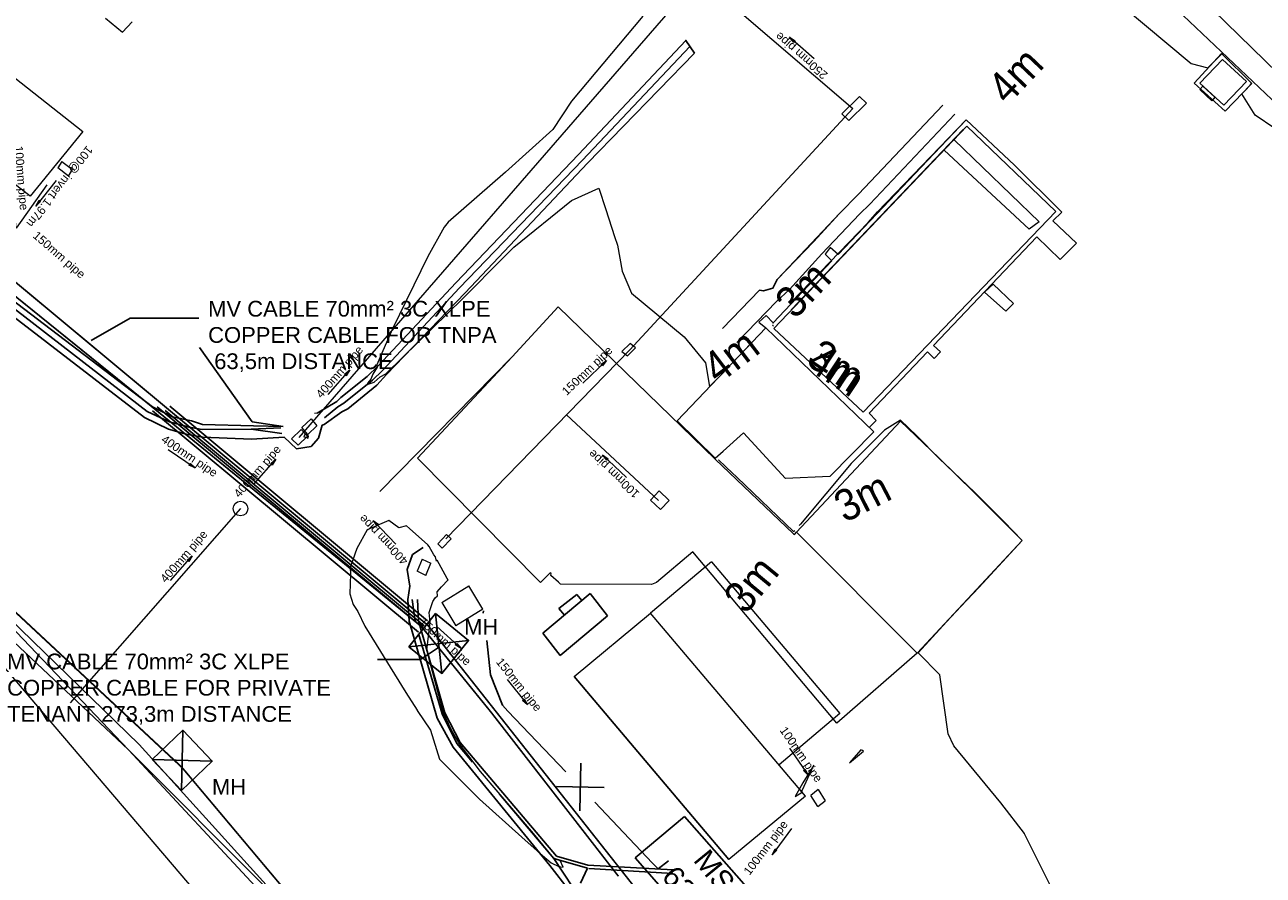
# Model space of a CAD drawing. Header units: millimetres. Extents: x -79464 to -76785, y -3788210 to -3782955.
# Tile 114 of 131: x -78830 to -78771, y -3783881 to -3783840. Entities that reach past the tile are written whole.
import ezdxf
from ezdxf.enums import TextEntityAlignment as Align
from ezdxf.lldxf.tags import DXFTag

# ---------------------------------------------------------------- set-up
doc = ezdxf.new("R2010")
doc.units = ezdxf.units.MM
doc.header["$LTSCALE"] = 8
doc.header["$MEASUREMENT"] = 0
for name, pattern in [('DASHED', [0.75, 0.5, -0.25]), ('FPHANT', [10, 5, -1, 1, -1, 1, -1]), ('HIDDEN', [0.375, 0.25, -0.125]), ('PHANTOM2', [1.25, 0.625, -0.125, 0.125, -0.125, 0.125, -0.125])]:
    doc.linetypes.add(name, pattern=pattern)
for name, color, linetype in [('BUILDING', 7, 'Continuous'), ('BUILDINGS', 7, 'Continuous'), ('CONCRETE CHANNEL', 7, 'Continuous'), ('CONCRETE PLATFORM', 7, 'Continuous'), ('EDGE OF CONCRETE', 7, 'Continuous'), ('EDGE OF PAVING', 7, 'Continuous'), ('ELECTRICAL', 7, 'Continuous'), ('FENCE', 7, 'Continuous'), ('GCONTOUR1', 7, 'Continuous'), ('LEGEND', 7, 'Continuous'), ('MCONTOUR1', 7, 'Continuous'), ('PIER', 7, 'Continuous'), ('PRL - (Reticulation Layout)', 170, 'Continuous'), ('PRL - [Text]', 110, 'Continuous'), ('PRL - Existing', 170, 'Continuous'), ('SEWER MANHOLE', 7, 'Continuous'), ('SG GIS CADASTRAL', 7, 'Continuous'), ('STORMWATER MANHOLE', 7, 'Continuous'), ('WALL', 7, 'Continuous'), ('WALLS', 7, 'Continuous')]:
    doc.layers.add(name, color=color, linetype=linetype)
doc.styles.add('AGI32-Arial', font='arial.ttf')
doc.styles.add('ARIAL', font='arial.ttf')
doc.styles.add('Arial Narrow', font='arial.ttf', dxfattribs={"height": 1})
doc.styles.add('Style-Arial', font='arial.ttf')
tags = doc.linetypes.add('DASHED0', pattern=[1, 0.5, -0.5]).pattern_tags.tags
tags[6:7] = [DXFTag(74, 4), DXFTag(75, 0), DXFTag(340, '0'), DXFTag(46, 0.0), DXFTag(50, 0.0), DXFTag(44, 0.0), DXFTag(45, 0.0)]
tags[4:5] = [DXFTag(74, 4), DXFTag(75, 0), DXFTag(340, '0'), DXFTag(46, 0.0), DXFTag(50, 0.0), DXFTag(44, 0.0), DXFTag(45, 0.0)]

# ---------------------------------------------------------------- blocks, each defined once
blk = doc.blocks.new('MH')
at = {"layer": 'PRL - (Reticulation Layout)'}
for p, q in [((-1012.5, 1012.5), (1012.5, -1012.5)), ((1012.5, 1012.5), (-1012.5, -1012.5))]:
    blk.add_line(p, q, dxfattribs=at)
blk.add_lwpolyline([(-1012.5, -1012.5), (1012.5, -1012.5), (1012.5, 1012.5), (-1012.5, 1012.5)], close=True, dxfattribs=at)
blk = doc.blocks.new('11 kV MV CABLING')
at = {"layer": 'ELECTRICAL', "color": 1, "lineweight": 15}
for p, q in [((-76752.179, -3783834.002, 3.233), (-76752.37, -3783834.311, 3.257)), ((-76751.861, -3783834.702, 3.233), (-76752.37, -3783834.311, 3.257)), ((-76752.179, -3783834.002, 3.257), (-76751.67, -3783834.393, 3.233)), ((-76751.861, -3783834.702, 3.257), (-76751.67, -3783834.393, 3.233))]:
    blk.add_line(p, q, dxfattribs=at)
at = {"layer": 'ELECTRICAL', "color": 1, "lineweight": 25}
for p, q in [((-76729.264, -3783856.482, 3.192), (-76727.017, -3783854.591, 3.217)), ((-76727.65, -3783854.632, 3.192), (-76728.509, -3783855.297, 3.217)), ((-76727.65, -3783854.632, 3.133), (-76727.408, -3783854.92, 3.133)), ((-76726.191, -3783855.647, 3.192), (-76727.017, -3783854.591, 3.217)), ((-76728.509, -3783855.297, 3.133), (-76728.238, -3783855.619, 3.133)), ((-76726.191, -3783855.647, 3.217), (-76728.438, -3783857.538, 3.192)), ((-76729.264, -3783856.482, 3.217), (-76728.438, -3783857.538, 3.192))]:
    blk.add_line(p, q, dxfattribs=at)
at = {"layer": 'ELECTRICAL', "color": 1, "linetype": 'Continuous'}
for p, q in [((-76722.519, -3783865.205), (-76724.867, -3783867.179)), ((-76717.503, -3783870.9), (-76722.519, -3783865.205)), ((-76724.867, -3783867.179), (-76719.887, -3783872.846))]:
    blk.add_line(p, q, dxfattribs=at)
at = {"layer": 'PRL - (Reticulation Layout)'}
for p, q in [((-76735.195, -3783856.436), (-76747.864, -3783845.889)), ((-76735.119, -3783856.119), (-76747.639, -3783845.695)), ((-76734.928, -3783856.134), (-76747.262, -3783845.865)), ((-76734.764, -3783855.89), (-76747.045, -3783845.665))]:
    blk.add_line(p, q, dxfattribs=at)
at = {"layer": 'PRL - (Reticulation Layout)', "linetype": 'HIDDEN', "const_width": 0.08}
blk.add_lwpolyline([(-76725.67, -3783868.059), (-76731.757, -3783860.217), (-76735.046, -3783856.168), (-76748.67, -3783845.055), (-76765.932, -3783831.104), (-76773.257, -3783840.565), (-76774.607, -3783840.059)], dxfattribs=at)
at = {"layer": 'PRL - (Reticulation Layout)', "linetype": 'PHANTOM2', "const_width": 0.08}
blk.add_lwpolyline([(-76721.695, -3783868.647), (-76723.716, -3783870.076), (-76734.738, -3783856.112), (-76756.067, -3783838.356), (-76760.057, -3783835.167), (-76759.756, -3783834.786)], dxfattribs=at)
at = {"layer": 'PRL - [Text]', "color": 3}
for p, q in [((-76748.923, -3783841.476), (-76750.782, -3783842.536)), ((-76748.923, -3783841.476), (-76745.651, -3783841.476)), ((-76735.097, -3783857.729), (-76734.245, -3783857.153)), ((-76737.142, -3783857.729), (-76735.097, -3783857.729))]:
    blk.add_line(p, q, dxfattribs=at)
at = {"xscale": 0.001, "yscale": 0.001, "zscale": 0.001}
for p, rotation in [((-76734.23, -3783856.971), 321.0320371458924), ((-76746.449, -3783862.535), 313.677518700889)]:
    blk.add_blockref('MH', p, dxfattribs=dict(at, rotation=rotation))
at = {"layer": 'PRL - [Text]', "color": 2, "char_height": 0.75, "attachment_point": 1, "style": 'AGI32-Arial'}
for s, width, insert in [('MV CABLE 70mm² 3C XLPE COPPER CABLE FOR TNPA  63,5m DISTANCE ', 13.75452, (-76745.214, -3783840.644)), ('MH ', 1.97424, (-76733.023, -3783855.803)), ('MV CABLE 70mm² 3C XLPE COPPER CABLE FOR PRIVATE TENANT 273,3m DISTANCE', 18.08624, (-76754.787, -3783857.45)), ('MH ', 1.97424, (-76745.032, -3783863.426))]:
    blk.add_mtext_dynamic_manual_height_columns(s, width=width, gutter_width=1.5, heights=[0], dxfattribs=dict(at, insert=insert))
at = {"layer": 'PRL - [Text]', "color": 2, "insert": (-76721.61, -3783866.379), "char_height": 1, "attachment_point": 1, "rotation": 309.20003, "style": 'AGI32-Arial'}
blk.add_mtext_dynamic_manual_height_columns('\\pxqc;MSS 4 \\P630kVA  ', width=4.95791, gutter_width=0.005, heights=[0], dxfattribs=at)

msp = doc.modelspace()

# ---------------------------------------------------------------- linework, layer by layer
at = {"layer": 'BUILDING', "color": 6, "lineweight": 15}
for p, q in [((-78839.531, -3783835.334, 3.114), (-78826.775, -3783845.389, 3.16)), ((-78829.294, -3783848.472, 3.104), (-78842.034, -3783838.529, 3.222)), ((-78826.775, -3783845.389, 3.16), (-78829.294, -3783848.472, 3.104)), ((-78794.242, -3783854.738, 2.814), (-78798.474, -3783859.169, 3.182)), ((-78789.111, -3783859.696, 3.027), (-78794.242, -3783854.738, 2.814)), ((-78798.474, -3783859.169, 3.182), (-78796.659, -3783860.955, 3.217)), ((-78795.309, -3783859.748, 3.217), (-78796.273, -3783860.61, 2.966)), ((-78795.309, -3783859.748, 2.964), (-78793.309, -3783861.913, 2.914)), ((-78791.2, -3783861.817, 2.936), (-78789.111, -3783859.696, 3.027)), ((-78796.659, -3783860.955, 3.217), (-78796.273, -3783860.61, 2.966)), ((-78791.2, -3783861.817, 2.936), (-78793.309, -3783861.913, 2.914)), ((-78796.836, -3783865.883, 3.274), (-78799.737, -3783868.339, 2.992)), ((-78796.836, -3783865.883, 3.274), (-78790.716, -3783873.109, 3.274)), ((-78803.386, -3783871.359, 2.756), (-78799.739, -3783868.336, 2.74)), ((-78792.358, -3783877.051, 2.756), (-78799.739, -3783868.336, 2.74)), ((-78803.386, -3783871.359, 2.74), (-78796.005, -3783880.074, 2.756)), ((-78790.716, -3783873.109, 3.274), (-78793.616, -3783875.565, 2.992)), ((-78792.358, -3783877.051, 2.74), (-78796.005, -3783880.074, 2.756))]:
    msp.add_line(p, q, dxfattribs=at)
at = {"layer": 'BUILDINGS', "color": 6, "lineweight": 15}
msp.add_line((-78796.005, -3783880.074, 3.089), (-78803.386, -3783871.359, 3.078), dxfattribs=at)
at = {"layer": 'CONCRETE CHANNEL', "color": 4, "linetype": 'DASHED0', "lineweight": 15}
for p, q in [((-78803.168, -3783846.486, 2.875), (-78798.065, -3783841.043, 2.726)), ((-78797.866, -3783841.332, 2.775), (-78802.988, -3783846.752, 2.838)), ((-78802.739, -3783846.895, 2.877), (-78797.645, -3783841.652, 2.775)), ((-78789.831, -3783848.379, 2.747), (-78785.823, -3783844.138, 2.712)), ((-78789.287, -3783848.846, 2.677), (-78785.241, -3783844.565, 2.666)), ((-78788.933, -3783849.208, 2.731), (-78784.701, -3783844.825, 2.655)), ((-78809.014, -3783852.603, 2.943), (-78803.168, -3783846.486, 2.875)), ((-78802.988, -3783846.752, 2.838), (-78808.84, -3783852.838, 2.892)), ((-78808.573, -3783853.079, 2.955), (-78802.739, -3783846.895, 2.877)), ((-78790.747, -3783849.296, 2.759), (-78789.831, -3783848.379, 2.747)), ((-78789.779, -3783849.318, 2.7), (-78789.287, -3783848.846, 2.677)), ((-78791.966, -3783850.624, 2.764), (-78790.747, -3783849.296, 2.759)), ((-78791.584, -3783851.221, 2.727), (-78789.779, -3783849.318, 2.7)), ((-78789.367, -3783849.717, 2.734), (-78788.933, -3783849.208, 2.731)), ((-78793.712, -3783852.435, 2.79), (-78791.966, -3783850.624, 2.764)), ((-78793.123, -3783852.909, 2.75), (-78791.584, -3783851.221, 2.727)), ((-78812.707, -3783856.556, 2.996), (-78809.014, -3783852.603, 2.943)), ((-78793.91, -3783852.848, 2.78), (-78793.712, -3783852.435, 2.79)), ((-78808.84, -3783852.838, 2.892), (-78812.51, -3783856.774, 2.941)), ((-78812.325, -3783856.96, 3.012), (-78808.573, -3783853.079, 2.955)), ((-78796.313, -3783854.764, 2.892), (-78794.557, -3783852.952, 2.817)), ((-78794.557, -3783852.952, 2.817), (-78794.357, -3783852.975, 2.796)), ((-78794.357, -3783852.975, 2.796), (-78793.91, -3783852.848, 2.78)), ((-78793.746, -3783853.488, 2.763), (-78793.123, -3783852.909, 2.75)), ((-78795.624, -3783855.433, 2.804), (-78793.746, -3783853.488, 2.763)), ((-78813.245, -3783857.061, 3.035), (-78812.707, -3783856.556, 2.996)), ((-78814.489, -3783858.067, 3.082), (-78813.245, -3783857.061, 3.035)), ((-78812.98, -3783857.23, 2.985), (-78814.346, -3783858.333, 3.065)), ((-78812.51, -3783856.774, 2.941), (-78812.98, -3783857.23, 2.985)), ((-78812.771, -3783857.469, 3.023), (-78812.325, -3783856.96, 3.012)), ((-78814.161, -3783858.6, 3.068), (-78812.771, -3783857.469, 3.023)), ((-78815.625, -3783858.807, 3.025), (-78814.688, -3783858.245, 3.054)), ((-78814.629, -3783858.503, 3.033), (-78815.268, -3783859.035, 3.056)), ((-78814.688, -3783858.245, 3.054), (-78814.489, -3783858.067, 3.082)), ((-78814.346, -3783858.333, 3.065), (-78814.629, -3783858.503, 3.033)), ((-78815.625, -3783858.807, 3.025), (-78815.749, -3783858.815, 3.041)), ((-78815.289, -3783859.345, 3.042), (-78814.445, -3783858.747, 3.026)), ((-78814.445, -3783858.747, 3.026), (-78814.161, -3783858.6, 3.068)), ((-78815.289, -3783859.345, 3.042), (-78815.384, -3783859.378, 3.047))]:
    msp.add_line(p, q, dxfattribs=at)
at = {"layer": 'CONCRETE CHANNEL', "color": 4, "lineweight": 0}
msp.add_point((-78798.065, -3783841.043, 2.726), dxfattribs=at)
at = {"layer": 'CONCRETE PLATFORM', "color": 252, "lineweight": 15}
for p, q in [((-78784.701, -3783844.825, 2.655), (-78790.802, -3783851.249, 2.765)), ((-78782.401, -3783846.984, 2.672), (-78784.701, -3783844.825, 2.655)), ((-78784.672, -3783845.133, 4.109), (-78793.875, -3783854.765, 4.038)), ((-78780.433, -3783849.196, 4.105), (-78784.672, -3783845.133, 4.109)), ((-78785.27, -3783845.778, 4.088), (-78781.236, -3783849.69, 4.098)), ((-78781.704, -3783850.037, 4.104), (-78785.747, -3783846.278, 4.106)), ((-78780.154, -3783849.237, 2.684), (-78782.401, -3783846.984, 2.672)), ((-78789.607, -3783858.755, 4.077), (-78780.433, -3783849.196, 4.105)), ((-78780.578, -3783849.635, 2.713), (-78780.154, -3783849.237, 2.684)), ((-78779.451, -3783850.7, 2.713), (-78780.578, -3783849.635, 2.713)), ((-78781.236, -3783849.69, 4.098), (-78781.704, -3783850.037, 4.104)), ((-78786.255, -3783855.575, 2.764), (-78781.339, -3783850.411, 2.782)), ((-78781.339, -3783850.411, 2.782), (-78780.236, -3783851.487, 2.736)), ((-78780.236, -3783851.487, 2.736), (-78779.451, -3783850.7, 2.713)), ((-78791.191, -3783850.911, 2.727), (-78791.422, -3783851.232, 2.741)), ((-78791.422, -3783851.232, 2.741), (-78791.105, -3783851.553, 2.768)), ((-78790.802, -3783851.249, 2.765), (-78791.191, -3783850.911, 2.727)), ((-78791.105, -3783851.553, 2.768), (-78793.902, -3783854.508, 2.79)), ((-78806.328, -3783856.127, 3.217), (-78804.136, -3783853.745, 3.192)), ((-78804.136, -3783853.745, 3.192), (-78796.656, -3783860.997, 3.204)), ((-78794.23, -3783854.158, 2.787), (-78794.578, -3783854.467, 2.781)), ((-78793.902, -3783854.508, 2.79), (-78794.23, -3783854.158, 2.787)), ((-78794.578, -3783854.467, 2.781), (-78794.242, -3783854.738, 2.814)), ((-78793.875, -3783854.765, 4.038), (-78789.607, -3783858.755, 4.077)), ((-78810.833, -3783860.948, 3.225), (-78806.328, -3783856.127, 3.217)), ((-78789.33, -3783858.803, 2.89), (-78786.547, -3783855.887, 2.802)), ((-78786.547, -3783855.887, 2.802), (-78786.225, -3783856.202, 2.777)), ((-78785.925, -3783855.882, 2.775), (-78786.255, -3783855.575, 2.764)), ((-78786.225, -3783856.202, 2.777), (-78785.925, -3783855.882, 2.775)), ((-78788.996, -3783859.149, 2.928), (-78789.33, -3783858.803, 2.89)), ((-78792.792, -3783864.481, 3.266), (-78787.833, -3783859.182, 3.239)), ((-78788.996, -3783859.149, 2.928), (-78789.325, -3783859.489, 3.809)), ((-78787.833, -3783859.182, 3.239), (-78786.014, -3783860.937, 3.232)), ((-78804.974, -3783866.87, 3.252), (-78810.833, -3783860.948, 3.225)), ((-78796.656, -3783860.997, 3.204), (-78792.926, -3783864.556, 3.277)), ((-78784.33, -3783862.584, 3.218), (-78786.014, -3783860.937, 3.232)), ((-78782.043, -3783864.865, 3.242), (-78784.33, -3783862.584, 3.218)), ((-78792.926, -3783864.556, 3.277), (-78792.878, -3783864.585, 3.258)), ((-78792.878, -3783864.585, 3.258), (-78792.792, -3783864.481, 3.266)), ((-78787.047, -3783870.247, 3.268), (-78792.792, -3783864.481, 3.266)), ((-78787.047, -3783870.247, 3.268), (-78782.043, -3783864.865, 3.242)), ((-78797.731, -3783865.415, 3.237), (-78799.457, -3783866.871, 3.22)), ((-78790.86, -3783873.579, 3.266), (-78797.731, -3783865.415, 3.237)), ((-78804.523, -3783866.407, 3.24), (-78804.974, -3783866.87, 3.252)), ((-78804.467, -3783866.451, 3.236), (-78804.523, -3783866.407, 3.24)), ((-78804.486, -3783866.547, 3.244), (-78804.467, -3783866.451, 3.236)), ((-78804.127, -3783866.857, 3.253), (-78804.486, -3783866.547, 3.244)), ((-78804.023, -3783866.948, 3.232), (-78804.127, -3783866.857, 3.253)), ((-78799.699, -3783866.969, 3.213), (-78804.023, -3783866.948, 3.232)), ((-78799.457, -3783866.871, 3.22), (-78799.699, -3783866.969, 3.213)), ((-78787.047, -3783870.247, 3.268), (-78790.86, -3783873.579, 3.266))]:
    msp.add_line(p, q, dxfattribs=at)
at = {"layer": 'EDGE OF CONCRETE', "color": 252, "lineweight": 15}
for p, q in [((-78773.886, -3783838.671, 2.456), (-78765.116, -3783847.249, 2.485)), ((-78773.848, -3783843.076, 2.53), (-78772.551, -3783841.668, 2.471)), ((-78772.49, -3783841.952, 2.471), (-78773.573, -3783843.083, 2.53)), ((-78772.551, -3783841.668, 2.471), (-78771.097, -3783843.104, 2.484)), ((-78772.49, -3783841.952, 2.53), (-78771.353, -3783842.997, 2.471)), ((-78772.367, -3783844.423, 2.527), (-78773.848, -3783843.076, 2.53)), ((-78772.436, -3783844.128, 2.471), (-78773.573, -3783843.083, 2.53)), ((-78772.436, -3783844.128, 2.53), (-78771.353, -3783842.997, 2.471)), ((-78771.097, -3783843.104, 2.484), (-78772.367, -3783844.423, 2.527)), ((-78783.414, -3783852.666, 2.764), (-78783.83, -3783853.044, 2.74)), ((-78783.83, -3783853.044, 2.74), (-78782.822, -3783853.941, 2.756)), ((-78782.456, -3783853.575, 2.786), (-78783.414, -3783852.666, 2.764)), ((-78782.822, -3783853.941, 2.756), (-78782.456, -3783853.575, 2.786)), ((-78809.683, -3783867.829, 3.349), (-78808.397, -3783867.029, 3.223)), ((-78809.683, -3783867.829, 3.349), (-78808.397, -3783867.029, 3.223)), ((-78807.724, -3783868.142, 3.349), (-78808.397, -3783867.029, 3.223)), ((-78807.724, -3783868.142, 3.349), (-78808.397, -3783867.029, 3.223)), ((-78809.683, -3783867.829, 3.223), (-78809.01, -3783868.942, 3.349)), ((-78809.683, -3783867.829, 3.223), (-78809.01, -3783868.942, 3.349)), ((-78807.724, -3783868.142, 3.223), (-78809.01, -3783868.942, 3.349)), ((-78807.724, -3783868.142, 3.223), (-78809.01, -3783868.942, 3.349))]:
    msp.add_line(p, q, dxfattribs=at)
at = {"layer": 'EDGE OF PAVING', "color": 1, "lineweight": 25}
for p, q in [((-78803.168, -3783846.486, 2.875), (-78798.065, -3783841.043, 2.726)), ((-78798.065, -3783841.043, 2.726), (-78797.645, -3783841.652, 2.775)), ((-78797.645, -3783841.652, 2.775), (-78802.739, -3783846.895, 2.877)), ((-78785.823, -3783844.138, 2.712), (-78789.831, -3783848.379, 2.747)), ((-78785.241, -3783844.565, 2.666), (-78789.287, -3783848.846, 2.677)), ((-78784.701, -3783844.825, 2.655), (-78788.933, -3783849.208, 2.731)), ((-78809.014, -3783852.603, 2.943), (-78803.168, -3783846.486, 2.875)), ((-78802.739, -3783846.895, 2.877), (-78808.573, -3783853.079, 2.955)), ((-78789.831, -3783848.379, 2.747), (-78790.747, -3783849.296, 2.759)), ((-78789.287, -3783848.846, 2.677), (-78789.779, -3783849.318, 2.7)), ((-78790.747, -3783849.296, 2.759), (-78793.712, -3783852.435, 2.79)), ((-78788.933, -3783849.208, 2.731), (-78789.367, -3783849.717, 2.734)), ((-78789.367, -3783849.717, 2.734), (-78793.033, -3783853.495, 2.783)), ((-78812.707, -3783856.556, 2.996), (-78809.014, -3783852.603, 2.943)), ((-78793.712, -3783852.435, 2.79), (-78793.91, -3783852.848, 2.78)), ((-78831.492, -3783853.133, 3.231), (-78823.837, -3783859.006, 3.155)), ((-78831.122, -3783852.67, 3.234), (-78823.456, -3783858.504, 3.142)), ((-78808.573, -3783853.079, 2.955), (-78812.325, -3783856.96, 3.012)), ((-78794.557, -3783852.952, 2.817), (-78796.313, -3783854.764, 2.892)), ((-78794.357, -3783852.975, 2.796), (-78794.557, -3783852.952, 2.817)), ((-78793.91, -3783852.848, 2.78), (-78794.357, -3783852.975, 2.796)), ((-78818.712, -3783859.213, 3.141), (-78821.222, -3783855.685, 3.241)), ((-78813.245, -3783857.061, 3.035), (-78812.707, -3783856.556, 2.996)), ((-78814.489, -3783858.067, 3.082), (-78813.245, -3783857.061, 3.035)), ((-78812.325, -3783856.96, 3.012), (-78812.771, -3783857.469, 3.023)), ((-78812.771, -3783857.469, 3.023), (-78814.161, -3783858.6, 3.068)), ((-78823.456, -3783858.504, 3.142), (-78822.505, -3783858.977, 3.124)), ((-78814.688, -3783858.245, 3.054), (-78815.625, -3783858.807, 3.025)), ((-78823.837, -3783859.006, 3.155), (-78822.697, -3783859.568, 3.127)), ((-78822.505, -3783858.977, 3.124), (-78821.611, -3783859.167, 3.131)), ((-78815.289, -3783859.345, 3.042), (-78814.445, -3783858.747, 3.026)), ((-78814.161, -3783858.6, 3.068), (-78814.445, -3783858.747, 3.026)), ((-78822.697, -3783859.568, 3.127), (-78821.862, -3783859.799, 3.126)), ((-78821.611, -3783859.167, 3.131), (-78821.086, -3783859.347, 3.112)), ((-78821.086, -3783859.347, 3.112), (-78818.659, -3783859.41, 3.13)), ((-78817.246, -3783859.441, 3.066), (-78818.712, -3783859.213, 3.141)), ((-78818.659, -3783859.41, 3.13), (-78817.246, -3783859.441, 3.066)), ((-78815.562, -3783859.998, 3.031), (-78815.384, -3783859.378, 3.047)), ((-78815.384, -3783859.378, 3.047), (-78815.289, -3783859.345, 3.042)), ((-78821.862, -3783859.799, 3.126), (-78821.06, -3783859.956, 3.124)), ((-78821.06, -3783859.956, 3.124), (-78818.749, -3783860.051, 3.112)), ((-78818.749, -3783860.051, 3.112), (-78817.191, -3783859.946, 3.065)), ((-78817.191, -3783859.946, 3.065), (-78816.604, -3783860.501, 3.039)), ((-78815.898, -3783860.39, 3.011), (-78815.562, -3783859.998, 3.031)), ((-78816.604, -3783860.501, 3.039), (-78815.898, -3783860.39, 3.011)), ((-78811.336, -3783866.262, 2.899), (-78811.073, -3783865.532, 2.887)), ((-78811.073, -3783865.532, 2.887), (-78810.571, -3783865.208, 2.902)), ((-78832.57, -3783866.493, 3.48), (-78824.607, -3783874.84, 3.447)), ((-78832.497, -3783866.433, 3.458), (-78824.098, -3783874.596, 3.43)), ((-78811.199, -3783867.055, 2.903), (-78811.336, -3783866.262, 2.899)), ((-78811.308, -3783867.679, 2.918), (-78811.199, -3783867.055, 2.903)), ((-78811.235, -3783868.718, 2.931), (-78811.308, -3783867.679, 2.918)), ((-78810.833, -3783867.683, 2.96), (-78810.794, -3783868.705, 2.98)), ((-78809.902, -3783873.34, 2.978), (-78811.235, -3783868.718, 2.931)), ((-78810.794, -3783868.705, 2.98), (-78809.54, -3783873.08, 3.043)), ((-78809.54, -3783873.08, 3.043), (-78808.804, -3783874.496, 3.026)), ((-78809.148, -3783874.713, 2.964), (-78809.902, -3783873.34, 2.978)), ((-78824.607, -3783874.84, 3.447), (-78817.959, -3783881.516, 3.381)), ((-78824.098, -3783874.596, 3.43), (-78817.899, -3783881.436, 3.402)), ((-78804.542, -3783880.354, 3.004), (-78809.148, -3783874.713, 2.964)), ((-78808.804, -3783874.496, 3.026), (-78804.216, -3783879.913, 3.066)), ((-78804.216, -3783879.913, 3.066), (-78802.735, -3783880.342, 3.081)), ((-78803.605, -3783881.556, 3.023), (-78804.542, -3783880.354, 3.004)), ((-78803.083, -3783881.198, 3.013), (-78802.748, -3783880.488, 3.029)), ((-78802.735, -3783880.342, 3.081), (-78798.665, -3783880.564, 3.108))]:
    msp.add_line(p, q, dxfattribs=at)
at = {"layer": 'EDGE OF PAVING', "color": 1, "linetype": 'DASHED0', "lineweight": 25}
for p, q in [((-78808.84, -3783852.838, 2.892), (-78802.988, -3783846.752, 2.838)), ((-78791.584, -3783851.221, 2.727), (-78789.779, -3783849.318, 2.7)), ((-78793.123, -3783852.909, 2.75), (-78791.584, -3783851.221, 2.727)), ((-78823.71, -3783858.72, 3.137), (-78831.297, -3783852.863, 3.207)), ((-78812.51, -3783856.774, 2.941), (-78808.84, -3783852.838, 2.892)), ((-78793.746, -3783853.488, 2.763), (-78793.123, -3783852.909, 2.75)), ((-78795.624, -3783855.433, 2.804), (-78793.746, -3783853.488, 2.763)), ((-78814.346, -3783858.333, 3.065), (-78812.98, -3783857.23, 2.985)), ((-78812.98, -3783857.23, 2.985), (-78812.51, -3783856.774, 2.941)), ((-78814.629, -3783858.503, 3.033), (-78815.268, -3783859.035, 3.056)), ((-78814.629, -3783858.503, 3.033), (-78814.346, -3783858.333, 3.065)), ((-78822.651, -3783859.22, 3.108), (-78823.71, -3783858.72, 3.137)), ((-78821.719, -3783859.465, 3.105), (-78822.651, -3783859.22, 3.108)), ((-78821.101, -3783859.585, 3.087), (-78821.719, -3783859.465, 3.105)), ((-78818.767, -3783859.572, 3.116), (-78821.101, -3783859.585, 3.087)), ((-78817.351, -3783859.501, 3.061), (-78818.767, -3783859.572, 3.116)), ((-78818.767, -3783859.572, 3.116), (-78817.304, -3783859.775, 3.087)), ((-78804.352, -3783880.024, 2.993), (-78803.424, -3783881.416, 3.019))]:
    msp.add_line(p, q, dxfattribs=at)
at = {"layer": 'EDGE OF PAVING', "color": 1, "linetype": 'DASHED', "lineweight": 25}
for p, q in [((-78810.958, -3783868.708, 2.909), (-78811.095, -3783867.687, 2.92)), ((-78809.661, -3783873.135, 2.953), (-78810.958, -3783868.708, 2.909)), ((-78808.97, -3783874.547, 2.964), (-78809.661, -3783873.135, 2.953)), ((-78804.352, -3783880.024, 2.993), (-78808.97, -3783874.547, 2.964)), ((-78802.748, -3783880.488, 3.029), (-78804.352, -3783880.024, 2.993)), ((-78798.681, -3783880.74, 3.079), (-78802.748, -3783880.488, 3.029))]:
    msp.add_line(p, q, dxfattribs=at)
at = {"layer": 'EDGE OF PAVING', "color": 252, "lineweight": 0}
msp.add_point((-78814.161, -3783858.6, 3.068), dxfattribs=at)
msp.add_point((-78814.161, -3783858.6, 3.068), dxfattribs=at)
at = {"layer": 'ELECTRICAL', "color": 1, "lineweight": 15}
for p, q in [((-78773.575, -3783843.391, 2.723), (-78773.425, -3783843.227, 2.723)), ((-78773.575, -3783843.391, 2.723), (-78773.005, -3783843.921, 2.723)), ((-78772.855, -3783843.757, 2.723), (-78773.425, -3783843.227, 2.723)), ((-78772.855, -3783843.757, 2.723), (-78773.005, -3783843.921, 2.723)), ((-78827.779, -3783846.813, 3.233), (-78827.97, -3783847.122, 3.257)), ((-78827.461, -3783847.513, 3.233), (-78827.97, -3783847.122, 3.257)), ((-78827.779, -3783846.813, 3.257), (-78827.27, -3783847.204, 3.233)), ((-78827.461, -3783847.513, 3.257), (-78827.27, -3783847.204, 3.233))]:
    msp.add_line(p, q, dxfattribs=at)
at = {"layer": 'ELECTRICAL', "color": 1, "lineweight": 25}
for p, q in [((-78804.864, -3783869.293, 3.192), (-78802.617, -3783867.402, 3.217)), ((-78803.25, -3783867.443, 3.192), (-78804.109, -3783868.108, 3.217)), ((-78803.25, -3783867.443, 3.133), (-78803.008, -3783867.731, 3.133)), ((-78801.791, -3783868.458, 3.192), (-78802.617, -3783867.402, 3.217)), ((-78804.109, -3783868.108, 3.133), (-78803.838, -3783868.43, 3.133)), ((-78801.791, -3783868.458, 3.217), (-78804.038, -3783870.349, 3.192)), ((-78804.864, -3783869.293, 3.217), (-78804.038, -3783870.349, 3.192))]:
    msp.add_line(p, q, dxfattribs=at)
at = {"layer": 'FENCE', "color": 216, "lineweight": 25}
for p, q in [((-78807.692, -3783868.225, 2.941), (-78807.71, -3783868.332, 3.125)), ((-78807.545, -3783869.644, 3.187), (-78807.36, -3783871.276, 3.124)), ((-78807.36, -3783871.276, 3.14), (-78806.798, -3783872.724, 3.15)), ((-78806.537, -3783872.999, 3.147), (-78806.798, -3783872.724, 3.146)), ((-78806.537, -3783872.999, 3.154), (-78803.778, -3783875.895, 3.146)), ((-78803.06, -3783875.488, 3.155), (-78803.116, -3783877.75, 3.146)), ((-78804.219, -3783876.591, 3.155), (-78801.957, -3783876.647, 3.146)), ((-78802.398, -3783877.343, 3.165), (-78799.639, -3783880.239, 3.146)), ((-78799.639, -3783880.239, 3.164), (-78799.378, -3783880.514, 3.146)), ((-78799.639, -3783880.239, 3.173), (-78799.639, -3783880.239, 3.146)), ((-78799.378, -3783880.514, 2.809), (-78798.892, -3783880.132, 3.165))]:
    msp.add_line(p, q, dxfattribs=at)
at = {"layer": 'GCONTOUR1', "color": 252, "lineweight": 9}
for points, elevation in [([(-78777.272, -3783839.401), (-78773.984, -3783842.139), (-78773.982, -3783842.14), (-78773.188, -3783842.36), (-78772.544, -3783841.703)], 2.5), ([(-78769.07, -3783845.872), (-78770.933, -3783844.608), (-78771.569, -3783843.594), (-78771.185, -3783843.171), (-78771.116, -3783843.096)], 2.5), ([(-78793.887, -3783854.654), (-78793.93, -3783854.625)], 3.5)]:
    msp.add_lwpolyline(points, dxfattribs=dict(at, elevation=elevation))
at = {"layer": 'MCONTOUR1', "color": 8, "lineweight": 9}
for points, elevation in [([(-78825.695, -3783839.989), (-78824.886, -3783840.649), (-78824.425, -3783840.154)], 3), ([(-78800.105, -3783839.888), (-78803.503, -3783843.943), (-78804.387, -3783845.287), (-78806.655, -3783847.322), (-78809.384, -3783849.707), (-78809.57, -3783849.939), (-78809.571, -3783849.94), (-78810.35, -3783851.337), (-78812.03, -3783854.79), (-78812.496, -3783855.83), (-78812.772, -3783856.497), (-78812.762, -3783856.607), (-78812.971, -3783856.954), (-78813.059, -3783857.179), (-78813.213, -3783857.359), (-78813.236, -3783857.436), (-78812.898, -3783857.324), (-78812.617, -3783857.08), (-78812.356, -3783856.929), (-78811.534, -3783856.141), (-78808.697, -3783853.365), (-78808.456, -3783853.125), (-78806.946, -3783851.598), (-78806.252, -3783850.891), (-78806.25, -3783850.889), (-78803.504, -3783848.669), (-78802.203, -3783848.078), (-78801.864, -3783849.096), (-78801.449, -3783850.388), (-78801.319, -3783850.807), (-78801.094, -3783852.038), (-78800.651, -3783853.081), (-78798.141, -3783855.171), (-78797.118, -3783856.404), (-78796.932, -3783857.538), (-78796.381, -3783856.977), (-78794.976, -3783855.508)], 3), ([(-78784.854, -3783845.305), (-78784.863, -3783845.314), (-78793.022, -3783853.865), (-78793.032, -3783853.875), (-78793.059, -3783853.895)], 4), ([(-78793.897, -3783854.551), (-78793.91, -3783854.543)], 3), ([(-78793.876, -3783854.757), (-78793.883, -3783854.752)], 4), ([(-78780.439, -3783881.831), (-78781.928, -3783878.844), (-78781.93, -3783878.84), (-78783.053, -3783877.369), (-78785.301, -3783874.655), (-78785.559, -3783874.091), (-78785.563, -3783874.082), (-78785.968, -3783871.271), (-78786.99, -3783870.221), (-78786.315, -3783869.483), (-78785.638, -3783868.747), (-78784.958, -3783868.014), (-78784.106, -3783867.106), (-78782.032, -3783864.874), (-78782.031, -3783864.874), (-78782.895, -3783863.988), (-78783.368, -3783863.506), (-78784.312, -3783862.565), (-78785.29, -3783861.64), (-78786.002, -3783860.944), (-78787.055, -3783859.889), (-78787.834, -3783859.137), (-78788.596, -3783859.623), (-78790.182, -3783861.204), (-78792.604, -3783864.095), (-78792.662, -3783864.165)], 3), ([(-78816.121, -3783859.943), (-78816.044, -3783860.004), (-78816.038, -3783859.909), (-78816.076, -3783859.849), (-78816.185, -3783859.798), (-78816.256, -3783859.928), (-78816.121, -3783859.943)], 3), ([(-78792.868, -3783864.412), (-78792.918, -3783864.437), (-78792.924, -3783864.44), (-78795.621, -3783861.863), (-78795.66, -3783861.825), (-78795.831, -3783861.661), (-78796.496, -3783861.034), (-78796.495, -3783861.026)], 3), ([(-78810.859, -3783872.963), (-78810.858, -3783872.964), (-78810.226, -3783873.906), (-78809.791, -3783875.283), (-78807.887, -3783877.202), (-78805.878, -3783879.01), (-78805.005, -3783879.787), (-78804.473, -3783880.233), (-78804.103, -3783880.398), (-78803.909, -3783880.434), (-78804.041, -3783880.114), (-78804.339, -3783880.013), (-78805.31, -3783878.835), (-78807.832, -3783875.88), (-78808.845, -3783874.559), (-78808.874, -3783874.517), (-78809.23, -3783873.879), (-78809.598, -3783873.106), (-78810.396, -3783870.092), (-78810.237, -3783868.779), (-78810.278, -3783868.298), (-78810.103, -3783867.776), (-78810.002, -3783867.611), (-78809.89, -3783867.515), (-78809.907, -3783867.321), (-78809.703, -3783867.079), (-78809.383, -3783866.754), (-78809.427, -3783866.69), (-78809.9, -3783865.816), (-78809.929, -3783865.858), (-78809.977, -3783865.648), (-78810.063, -3783865.558), (-78810.278, -3783865.157), (-78810.354, -3783865.084), (-78811.225, -3783864.298), (-78811.368, -3783864.176), (-78811.729, -3783864.272), (-78812.204, -3783863.919), (-78813.244, -3783864.357), (-78813.738, -3783865.246), (-78814.052, -3783866.152), (-78814.027, -3783866.46), (-78814.064, -3783867.417), (-78813.9, -3783867.915), (-78813.684, -3783868.26), (-78813.683, -3783868.261), (-78813.352, -3783868.959), (-78811.395, -3783872.113), (-78810.859, -3783872.963)], 3), ([(-78790.264, -3783875.46), (-78789.594, -3783874.904), (-78789.645, -3783874.875), (-78789.72, -3783874.851), (-78790.264, -3783875.46)], 3), ([(-78792.855, -3783877.062), (-78792.516, -3783876.861), (-78792.513, -3783876.782), (-78791.955, -3783875.569), (-78792.479, -3783876.42), (-78792.855, -3783877.062)], 3)]:
    msp.add_lwpolyline(points, dxfattribs=dict(at, elevation=elevation))
at = {"layer": 'PIER', "color": 7, "lineweight": 15}
msp.add_line((-78765.116, -3783847.249, 2.485), (-78773.886, -3783838.671, 2.456), dxfattribs=at)
at = {"layer": 'PRL - Existing', "linetype": 'FPHANT', "const_width": 0.08}
msp.add_lwpolyline([(-78834.419, -3783864.157), (-78822.057, -3783875.686), (-78803.228, -3783898.111)], dxfattribs=at)
at = {"layer": 'SG GIS CADASTRAL', "color": 7, "lineweight": 18}
for p, q in [((-78801.235, -3783814.347), (-78685.43, -3783924.294)), ((-78721.878, -3783998.152), (-78833.417, -3783867.529))]:
    msp.add_line(p, q, dxfattribs=at)
at = {"layer": 'WALL', "color": 252, "lineweight": 15}
msp.add_line((-78812.628, -3783862.544, 3.155), (-78806.328, -3783856.127, 3.217), dxfattribs=at)
at = {"layer": 'WALLS', "color": 252, "lineweight": 25}
for p, q in [((-78832.817, -3783867.133, 3.493), (-78824.607, -3783874.84, 3.447)), ((-78824.607, -3783874.84, 3.447), (-78818.149, -3783881.804, 3.418))]:
    msp.add_line(p, q, dxfattribs=at)

# ---------------------------------------------------------------- block references
at = {"xscale": 0.001, "yscale": 0.001, "zscale": 0.001, "rotation": 313.677518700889}
msp.add_blockref('MH', (-78822.049, -3783875.345), dxfattribs=at)

# ---------------------------------------------------------------- texts
at = {"layer": 'MCONTOUR1', "color": 251, "style": 'Arial Narrow', "width": 0.9}
for s, rotation, p in [('4m', 46.34076, (-78782.369, -3783842.701, 2.633)), ('3m', 46.29659, (-78792.489, -3783852.905, 2.75)), ('4m', 37.23114, (-78795.925, -3783856.074, 2.874)), ('3m', 326.58329, (-78790.893, -3783856.534, 4.077)), ('4m', 326.5833, (-78790.871, -3783856.74, 4.077)), ('3m', 26.87807, (-78789.657, -3783862.784, 3.25)), ('3m', 50.5154, (-78794.951, -3783866.943, 3.251))]:
    msp.add_text(s, height=1.5, rotation=rotation, dxfattribs=at).set_placement(p, align=Align.MIDDLE)
at = {"layer": 'PRL - [Text]', "color": 2, "insert": (-78820.631, -3783876.236), "char_height": 0.75, "attachment_point": 1, "style": 'ARIAL'}
msp.add_mtext_dynamic_manual_height_columns('MH ', width=1.97424, gutter_width=1.5, heights=[0], dxfattribs=at)

# ---------------------------------------------------------------- next in the draw order: block references
at = {"layer": 'LEGEND'}
msp.add_blockref('11 kV MV CABLING', (-2075.6, -12.811), dxfattribs=at)

# ---------------------------------------------------------------- next in the draw order: linework, layer by layer
at = {"layer": 'SEWER MANHOLE', "color": 45, "lineweight": 15}
for p, q in [((-78791.757, -3783876.74, 2.512), (-78792.1, -3783877.016, 2.511)), ((-78791.757, -3783876.74, 2.511), (-78791.426, -3783877.275, 2.512)), ((-78791.769, -3783877.551, 2.512), (-78792.1, -3783877.016, 2.511)), ((-78791.769, -3783877.551, 2.511), (-78791.426, -3783877.275, 2.512))]:
    msp.add_line(p, q, dxfattribs=at)
for points in [[(-78828.491, -3783847.929), (-78829.957, -3783849.995), (-78830.192, -3783847.472)], [(-78828.057, -3783847.717), (-78829.025, -3783848.943), (-78828.868, -3783848.654), (-78828.791, -3783848.725), (-78829.025, -3783848.943)], [(-78809.922, -3783868.973), (-78808.766, -3783870.024), (-78809.043, -3783869.848), (-78808.967, -3783869.775), (-78808.766, -3783870.024)], [(-78806.574, -3783871.488), (-78805.597, -3783872.707), (-78805.843, -3783872.489), (-78805.756, -3783872.43), (-78805.597, -3783872.707)], [(-78793.117, -3783874.773), (-78792.226, -3783876.057), (-78792.457, -3783875.823), (-78792.367, -3783875.769), (-78792.226, -3783876.057)], [(-78793.024, -3783878.593), (-78793.948, -3783879.853), (-78793.802, -3783879.559), (-78793.722, -3783879.627), (-78793.948, -3783879.853)]]:
    msp.add_lwpolyline(points, dxfattribs=at)
at = {"layer": 'STORMWATER MANHOLE', "color": 216, "lineweight": 15}
for p, q in [((-78816.475, -3783859.963, 3.01), (-78786.424, -3783825.351)), ((-78815.904, -3783859.081, 3.349), (-78816.346, -3783859.483, 3.223)), ((-78815.904, -3783859.081, 3.223), (-78815.629, -3783859.413, 3.349)), ((-78799.366, -3783862.971), (-78803.744, -3783858.879)), ((-78816.835, -3783860.022, 3.223), (-78816.388, -3783859.591, 3.349)), ((-78816.084, -3783859.9, 3.223), (-78816.388, -3783859.591, 3.349)), ((-78816.071, -3783859.815, 3.349), (-78816.346, -3783859.483, 3.223)), ((-78816.071, -3783859.815, 3.223), (-78815.629, -3783859.413, 3.349)), ((-78816.835, -3783860.022, 3.349), (-78816.531, -3783860.331, 3.223)), ((-78816.084, -3783859.9, 3.349), (-78816.531, -3783860.331, 3.223)), ((-78799.745, -3783862.944, 2.511), (-78799.33, -3783862.512, 2.512)), ((-78798.855, -3783862.967, 2.511), (-78799.33, -3783862.512, 2.512)), ((-78799.745, -3783862.944, 2.512), (-78799.27, -3783863.399, 2.511)), ((-78798.855, -3783862.967, 2.512), (-78799.27, -3783863.399, 2.511)), ((-78819.271, -3783863.35), (-78827.386, -3783872.613)), ((-78809.454, -3783864.592, 2.512), (-78809.873, -3783865.032, 2.511)), ((-78809.658, -3783865.236, 2.511), (-78809.239, -3783864.796, 2.512)), ((-78809.454, -3783864.592, 2.511), (-78809.239, -3783864.796, 2.512)), ((-78809.658, -3783865.236, 2.512), (-78809.873, -3783865.032, 2.511)), ((-78810.621, -3783865.756, 3.349), (-78810.861, -3783866.329, 3.223)), ((-78810.621, -3783865.756, 3.223), (-78810.199, -3783865.96, 3.349)), ((-78810.439, -3783866.533, 3.223), (-78810.199, -3783865.96, 3.349)), ((-78810.439, -3783866.533, 3.349), (-78810.861, -3783866.329, 3.223))]:
    msp.add_line(p, q, dxfattribs=at)
for points in [[(-78795.833, -3783839.381), (-78790.097, -3783844.288), (-78800.73, -3783855.781), (-78809.494, -3783864.787)], [(-78791.952, -3783841.924), (-78793.126, -3783840.894), (-78792.846, -3783841.065), (-78792.921, -3783841.139), (-78793.126, -3783840.894)], [(-78802.962, -3783857.371), (-78801.833, -3783856.291), (-78802.028, -3783856.556), (-78802.095, -3783856.475), (-78801.833, -3783856.291)], [(-78815.097, -3783857.923), (-78814.066, -3783856.748), (-78814.237, -3783857.029), (-78814.311, -3783856.953), (-78814.066, -3783856.748)], [(-78822.718, -3783860.537), (-78821.427, -3783861.417), (-78821.726, -3783861.281), (-78821.661, -3783861.199), (-78821.427, -3783861.417)], [(-78800.889, -3783861.869), (-78802.027, -3783860.798), (-78801.752, -3783860.979), (-78801.83, -3783861.05), (-78802.027, -3783860.798)], [(-78818.618, -3783862.179), (-78817.588, -3783861.004), (-78817.759, -3783861.285), (-78817.833, -3783861.21), (-78817.588, -3783861.004)], [(-78811.872, -3783865.042), (-78812.952, -3783863.913), (-78812.688, -3783864.109), (-78812.769, -3783864.175), (-78812.952, -3783863.913)], [(-78822.599, -3783866.771), (-78821.568, -3783865.597), (-78821.739, -3783865.877), (-78821.813, -3783865.802), (-78821.568, -3783865.597)]]:
    msp.add_lwpolyline(points, dxfattribs=at)
for points in [[(-78790.294, -3783844.864), (-78789.455, -3783844.039), (-78789.793, -3783843.714), (-78790.632, -3783844.539)], [(-78801.1, -3783855.867), (-78800.842, -3783856.072), (-78800.46, -3783855.688), (-78800.718, -3783855.483)]]:
    msp.add_lwpolyline(points, close=True, dxfattribs=at)
msp.add_circle((-78819.271, -3783863.35, 3.466), 0.35, dxfattribs=at)

# ---------------------------------------------------------------- next in the draw order: texts
at = {"layer": 'SEWER MANHOLE', "color": 1, "style": 'Style-Arial'}
for s, rotation, p in [('100mm pipe', 275, (-78830.16, -3783846.1, 3.117)), ('100@ invert 1.97m', 232, (-78826.676, -3783845.953, 3.072)), ('150mm pipe', 319, (-78829.277, -3783850.49, 3.281)), ('150mm pipe', 318, (-78810.876, -3783868.895, 2.923)), ('150mm pipe', 309, (-78807.218, -3783870.744, 3.15)), ('100mm pipe', 305, (-78793.707, -3783873.985, 3.013)), ('100mm pipe', 53, (-78794.928, -3783880.926, 3.091))]:
    msp.add_text(s, height=0.4, rotation=rotation, dxfattribs=at).set_placement(p, align=Align.BOTTOM_LEFT)
at = {"layer": 'STORMWATER MANHOLE', "color": 1, "style": 'Style-Arial'}
for s, rotation, p in [('250mm pipe', 139, (-78791.188, -3783842.546, 2.635)), ('400mm pipe', 49, (-78815.326, -3783858.207, 3.042)), ('150mm pipe', 44, (-78803.647, -3783858.078, 3.213)), ('400mm pipe', 326, (-78823.15, -3783860.248, 3.16)), ('400mm pipe', 49, (-78819.24, -3783862.942, 3.146)), ('100mm pipe', 137, (-78800.148, -3783862.517, 3.181)), ('400mm pipe', 134, (-78811.166, -3783865.728, 2.891)), ('400mm pipe', 49, (-78822.742, -3783866.993, 3.244))]:
    msp.add_text(s, height=0.4, rotation=rotation, dxfattribs=at).set_placement(p, align=Align.BOTTOM_LEFT)

doc.saveas('drawing.dxf')
